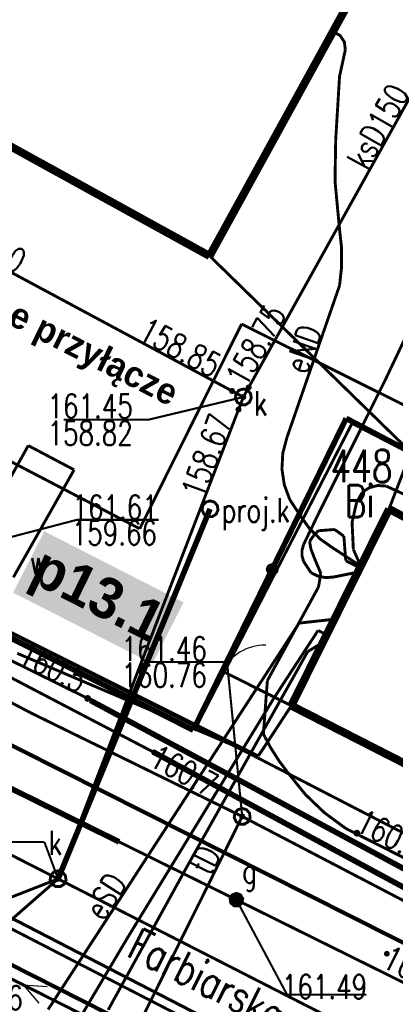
# Model space of a CAD drawing. Extents: x 0 to 7432618, y -40 to 5712028.
# Tile 29 of 165: x 7430514 to 7430525, y 5711625 to 5711656. Entities that reach past the tile are written whole.
import ezdxf
from ezdxf.enums import TextEntityAlignment as Align

# ---------------------------------------------------------------- set-up
doc = ezdxf.new("R2010")
doc.units = 0
doc.header["$MEASUREMENT"] = 0
for name, pattern in [('0', [1.5, 1, -0.5]), ('2218', [1, 0.5, -0.5]), ('3901', [0]), ('5102', [0])]:
    doc.linetypes.add(name, pattern=pattern)
for name, color, linetype in [('Dzialki', 7, 'Continuous'), ('EGBB_L_0', 7, 'Continuous'), ('Numery_dzialek', 7, 'Continuous'), ('OTK_L_0', 7, 'Continuous'), ('OTK_L_1', 7, 'Continuous'), ('OTK_L_2', 7, 'Continuous'), ('OTK_L_4', 7, 'Continuous'), ('OTO_L_0', 7, 'Continuous'), ('OTO_L_2', 7, 'Continuous'), ('OTR_T_0', 7, 'Continuous'), ('P_SUCP_L_0', 7, 'Continuous'), ('P_SUK_E_T_6', 7, 'Continuous'), ('P_SUK_T_3', 7, 'Continuous'), ('P_SUKP_L_0', 7, 'Continuous'), ('P_SUL_L_1', 7, 'Continuous'), ('P_SUTP_L_0', 7, 'Continuous'), ('SUEP_E_T_0', 7, 'Continuous'), ('SUEP_L_0', 7, 'Continuous'), ('SUER_T_0', 7, 'Continuous'), ('SUG_E_T_4', 7, 'Continuous'), ('SUG_T_2', 7, 'Continuous'), ('SUGP_L_0', 7, 'Continuous'), ('SUGR_T_0', 7, 'Continuous'), ('SUK_E_T_4', 7, 'Continuous'), ('SUK_T_3', 7, 'Continuous'), ('SUKP_E_T_0', 7, 'Continuous'), ('SUKP_L_0', 7, 'Continuous'), ('SUKR_T_0', 7, 'Continuous'), ('SUL_L_1', 7, 'Continuous'), ('SUP_E_T_1', 7, 'Continuous'), ('SUP_L_1', 7, 'Continuous'), ('SUP_T_0', 7, 'Continuous'), ('SUTP_E_T_0', 7, 'Continuous'), ('SUTP_L_0', 7, 'Continuous'), ('SUTR_T_0', 7, 'Continuous'), ('SUWP_L_0', 7, 'Continuous'), ('SUWR_T_0', 7, 'Continuous'), ('Uzytki', 7, 'Continuous')]:
    doc.layers.add(name, color=color, linetype=linetype)
doc.layers.add('woda przyłącze', color=140, linetype='Continuous', lineweight=50)
doc.layers.add('woda sieć', color=150, linetype='Continuous', lineweight=70)
doc.styles.add('25', font='GOTHIC.TTF', dxfattribs={"oblique": 8, "height": 0.35})
doc.styles.add('STYL_ARIAL', font='simplex', dxfattribs={"width": 0.75, "oblique": 0.1})

# ---------------------------------------------------------------- blocks, each defined once
blk = doc.blocks.new('OTOF')
at = {"color": 0}
blk.add_arc((1.5, 0), 1.5, 116.7394, 180, dxfattribs=at)

msp = doc.modelspace()

# ---------------------------------------------------------------- hatches: boundary and pattern name
at = {"layer": 'woda sieć', "linetype": 'ByBlock'}
msp.add_hatch(color=256, dxfattribs=at).paths.add_polyline_path([(7430518.847, 5711637.834), (7430514.512, 5711640.043), (7430513.541, 5711638.137), (7430517.876, 5711635.928)])

# ---------------------------------------------------------------- linework, layer by layer
at = {"layer": 'Dzialki', "color": 18, "true_color": 0x000000, "const_width": 0.09}
for points in [[(7430519.24, 5711633.97), (7430524.09, 5711643.4)], [(7430524.09, 5711643.4), (7430534.58, 5711637.97)], [(7430502.42, 5711642.45), (7430519.24, 5711633.97)], [(7430519.24, 5711633.97), (7430521, 5711633.08)], [(7430521, 5711633.08), (7430529.52, 5711628.69)]]:
    msp.add_lwpolyline(points, dxfattribs=at)
at = {"layer": 'EGBB_L_0', "color": 18, "true_color": 0x000000, "const_width": 0.25}
for points in [[(7430519.655, 5711648.602), (7430527.144, 5711662.204)], [(7430506.767, 5711655.689), (7430519.655, 5711648.602)], [(7430525.244, 5711640.737), (7430522.2, 5711634.624)], [(7430533.679, 5711636.266), (7430525.244, 5711640.737)], [(7430522.2, 5711634.624), (7430530.605, 5711630.342)]]:
    msp.add_lwpolyline(points, dxfattribs=at)
at = {"layer": 'OTK_L_0', "color": 18, "linetype": '0', "true_color": 0x000000, "const_width": 0.09}
for points in [[(7430534.85, 5711622.64), (7430512.64, 5711633.82)], [(7430509.83, 5711628.42), (7430527.02, 5711619.72)]]:
    msp.add_lwpolyline(points, dxfattribs=at)
at = {"layer": 'OTK_L_1', "color": 18, "true_color": 0x000000, "const_width": 0.125}
for points in [[(7430534.85, 5711622.64), (7430512.64, 5711633.82)], [(7430509.83, 5711628.42), (7430527.02, 5711619.72)]]:
    msp.add_lwpolyline(points, dxfattribs=at)
at = {"layer": 'OTK_L_2', "color": 18, "linetype": '0', "true_color": 0x000000, "const_width": 0.09}
for points in [[(7430521.174, 5711633.057), (7430513.67, 5711636.25)], [(7430522.2, 5711634.624), (7430521.174, 5711633.057)], [(7430530.605, 5711630.342), (7430522.2, 5711634.624)], [(7430512.64, 5711633.82), (7430534.85, 5711622.64)], [(7430527.02, 5711619.72), (7430509.83, 5711628.42)]]:
    msp.add_lwpolyline(points, dxfattribs=at)
at = {"layer": 'OTK_L_4', "color": 18, "linetype": '0', "true_color": 0x000000, "const_width": 0.09}
for points in [[(7430519.66, 5711648.6), (7430506.77, 5711655.69)], [(7430525.92, 5711642.5), (7430519.66, 5711648.6)], [(7430525.24, 5711640.74), (7430525.92, 5711642.5)], [(7430502.43, 5711642.42), (7430521.17, 5711633.06)], [(7430522.2, 5711634.62), (7430525.24, 5711640.74)], [(7430521.17, 5711633.06), (7430522.2, 5711634.62)]]:
    msp.add_lwpolyline(points, dxfattribs=at)
at = {"layer": 'OTO_L_0', "color": 18, "linetype": '3901', "true_color": 0x000000, "const_width": 0.175}
for points in [[(7430519.148, 5711633.863), (7430496.72, 5711645.17)], [(7430523.907, 5711643.554), (7430519.148, 5711633.863)], [(7430525.922, 5711642.498), (7430523.907, 5711643.554)]]:
    msp.add_lwpolyline(points, dxfattribs=at)
at = {"layer": 'OTO_L_0', "color": 18, "true_color": 0x000000}
for radius in [0.175, 0.158, 0.14, 0.122, 0.105, 0.0875, 0.07, 0.0525, 0.035]:
    msp.add_circle((7430521.604, 5711638.864), radius, dxfattribs=at)
at = {"layer": 'OTO_L_2', "color": 18, "true_color": 0x000000, "const_width": 0.09}
msp.add_lwpolyline([(7430520.05, 5711635.699), (7430522.2, 5711634.624)], dxfattribs=at)
at = {"layer": 'OTR_T_0', "color": 18, "true_color": 0x000000, "const_width": 0.09}
msp.add_lwpolyline([(7430525.172, 5711626.958), (7430525.204, 5711626.945), (7430525.217, 5711626.913), (7430525.204, 5711626.882), (7430525.172, 5711626.868), (7430525.14, 5711626.882), (7430525.127, 5711626.913), (7430525.14, 5711626.945), (7430525.172, 5711626.958)], dxfattribs=at)
at = {"layer": 'P_SUCP_L_0', "color": 6, "linetype": '0', "true_color": 0xed00ed, "const_width": 0.09}
for points in [[(7430501.211, 5711648.592), (7430517.481, 5711640.124)], [(7430517.481, 5711640.124), (7430520.652, 5711646.486)], [(7430520.652, 5711646.486), (7430537.619, 5711638.027)]]:
    msp.add_lwpolyline(points, dxfattribs=at)
at = {"layer": 'P_SUK_T_3', "color": 36, "true_color": 0x803300, "const_width": 0.09}
msp.add_lwpolyline([(7430519.67, 5711640.99), (7430519.805, 5711640.95), (7430519.897, 5711640.844), (7430519.918, 5711640.704), (7430519.859, 5711640.576), (7430519.74, 5711640.5), (7430519.6, 5711640.5), (7430519.481, 5711640.576), (7430519.423, 5711640.704), (7430519.443, 5711640.844), (7430519.535, 5711640.95), (7430519.67, 5711640.99)], dxfattribs=at)
at = {"layer": 'P_SUKP_L_0', "color": 36, "linetype": '0', "true_color": 0x803300, "const_width": 0.09}
msp.add_lwpolyline([(7430519.67, 5711640.74), (7430514.94, 5711629.24)], dxfattribs=at)
at = {"layer": 'P_SUL_L_1', "color": 18, "true_color": 0x000000, "const_width": 0.175}
msp.add_lwpolyline([(7430519.67, 5711640.74), (7430514.94, 5711629.24)], dxfattribs=at)
at = {"layer": 'P_SUTP_L_0', "color": 30, "linetype": '0', "true_color": 0xff9100, "const_width": 0.09}
msp.add_lwpolyline([(7430498.02, 5711633.88), (7430520.16, 5711622.79)], dxfattribs=at)
at = {"layer": 'SUEP_L_0', "color": 1, "true_color": 0xff0000}
for q in [(7430514.342, 5711625.377), (7430514.599, 5711625.89)]:
    msp.add_line((7430513.851, 5711625.944), q, dxfattribs=at)
at = {"layer": 'SUEP_L_0', "color": 1, "true_color": 0xff0000, "const_width": 0.09}
for points in [[(7430523.494, 5711655.575), (7430523.712, 5711655.459), (7430523.851, 5711655.255), (7430523.88, 5711655.01)], [(7430523.88, 5711655.01), (7430523.7, 5711654.18)], [(7430523.7, 5711654.18), (7430523.58, 5711652.2)], [(7430525.1, 5711644.7), (7430529.66, 5711654.3)], [(7430523.58, 5711652.2), (7430523.56, 5711650.92)], [(7430523.56, 5711650.92), (7430523.7, 5711649.43)], [(7430523.7, 5711649.43), (7430523.764, 5711648.848), (7430523.764, 5711648.262), (7430523.7, 5711647.68)], [(7430523.7, 5711647.68), (7430522.59, 5711644.48)], [(7430523.05, 5711640.6), (7430525.1, 5711644.7)], [(7430522.59, 5711644.48), (7430522.06, 5711642.95)], [(7430522.15, 5711641.03), (7430521.98, 5711641.493), (7430521.907, 5711641.981), (7430521.934, 5711642.473), (7430522.06, 5711642.95)], [(7430524.23, 5711640.94), (7430524.41, 5711641.26)], [(7430524.41, 5711641.26), (7430524.632, 5711641.401), (7430524.887, 5711641.467), (7430525.15, 5711641.45)], [(7430525.15, 5711641.45), (7430525.74, 5711641.18)], [(7430522.15, 5711641.03), (7430522.48, 5711640.53)], [(7430524.09, 5711640.32), (7430524.23, 5711640.94)], [(7430523.47, 5711639.54), (7430523.086, 5711639.812), (7430522.752, 5711640.145), (7430522.48, 5711640.53)], [(7430522.58, 5711639.63), (7430523.05, 5711640.6)], [(7430522.895, 5711639.91), (7430523.036, 5711640.061)], [(7430523.036, 5711640.061), (7430523.546, 5711640.1)], [(7430523.546, 5711640.1), (7430523.834, 5711639.892)], [(7430524.13, 5711639.48), (7430524.09, 5711640.32)], [(7430522.769, 5711639.734), (7430522.895, 5711639.91)], [(7430522.801, 5711639.516), (7430522.769, 5711639.734)], [(7430523.834, 5711639.892), (7430523.894, 5711639.13)], [(7430522.58, 5711639.11), (7430522.533, 5711639.281), (7430522.533, 5711639.459), (7430522.58, 5711639.63)], [(7430522.917, 5711639.21), (7430522.801, 5711639.516)], [(7430523.47, 5711639.54), (7430524.36, 5711638.963)], [(7430524.36, 5711638.963), (7430524.13, 5711639.48)], [(7430523.117, 5711638.736), (7430522.917, 5711639.21)], [(7430523.894, 5711639.13), (7430524.334, 5711638.91)], [(7430522.81, 5711638.76), (7430522.58, 5711639.11)], [(7430523.5, 5711638.62), (7430523.26, 5711638.605), (7430523.025, 5711638.652), (7430522.81, 5711638.76)], [(7430523.046, 5711638.314), (7430523.117, 5711638.736)], [(7430524.266, 5711638.773), (7430523.5, 5711638.62)], [(7430521.453, 5711635.4), (7430523.046, 5711638.314)], [(7430523.537, 5711637.31), (7430522.442, 5711637.191)], [(7430515.851, 5711634.855), (7430511.55, 5711636.977)], [(7430522.442, 5711637.191), (7430514.63, 5711625.18)], [(7430523.032, 5711636.962), (7430521.64, 5711634.83)], [(7430523.298, 5711636.83), (7430523.032, 5711636.962)], [(7430522.709, 5711636.305), (7430523.179, 5711636.59)], [(7430518.93, 5711629.58), (7430522.709, 5711636.305)], [(7430521.33, 5711633.74), (7430521.453, 5711635.4)], [(7430515.94, 5711634.79), (7430515.851, 5711634.855)], [(7430521.64, 5711634.83), (7430517.09, 5711627.39)], [(7430519.88, 5711632.68), (7430515.94, 5711634.79)], [(7430522.123, 5711632.501), (7430521.827, 5711632.893), (7430521.562, 5711633.307), (7430521.33, 5711633.74)], [(7430526.51, 5711629.12), (7430519.88, 5711632.68)], [(7430523.89, 5711630.81), (7430523.23, 5711631.296), (7430522.637, 5711631.863), (7430522.123, 5711632.501)], [(7430526.86, 5711629.31), (7430523.89, 5711630.81)], [(7430516.5, 5711625.17), (7430518.93, 5711629.58)], [(7430517.09, 5711627.39), (7430515.47, 5711624.66)]]:
    msp.add_lwpolyline(points, dxfattribs=at)
at = {"layer": 'SUEP_L_0', "color": 1, "linetype": '5102', "true_color": 0xff0000, "const_width": 0.09}
msp.add_lwpolyline([(7430519.215, 5711623.255), (7430498.02, 5711633.88)], dxfattribs=at)
at = {"layer": 'SUER_T_0', "color": 1, "true_color": 0xff0000, "const_width": 0.09}
for points in [[(7430515.86, 5711634.912), (7430515.904, 5711634.894), (7430515.923, 5711634.85), (7430515.904, 5711634.806), (7430515.86, 5711634.787), (7430515.816, 5711634.806), (7430515.798, 5711634.85), (7430515.816, 5711634.894), (7430515.86, 5711634.912)], [(7430524.24, 5711630.723), (7430524.284, 5711630.704), (7430524.303, 5711630.66), (7430524.284, 5711630.616), (7430524.24, 5711630.598), (7430524.196, 5711630.616), (7430524.178, 5711630.66), (7430524.196, 5711630.704), (7430524.24, 5711630.723)]]:
    msp.add_lwpolyline(points, dxfattribs=at)
at = {"layer": 'SUG_T_2', "color": 56, "true_color": 0x808000, "const_width": 0.09}
for points in [[(7430520.49, 5711628.79), (7430520.619, 5711628.743), (7430520.687, 5711628.625), (7430520.663, 5711628.49), (7430520.558, 5711628.402), (7430520.422, 5711628.402), (7430520.317, 5711628.49), (7430520.293, 5711628.625), (7430520.361, 5711628.743), (7430520.49, 5711628.79)], [(7430520.49, 5711628.765), (7430520.603, 5711628.724), (7430520.662, 5711628.62), (7430520.642, 5711628.503), (7430520.55, 5711628.426), (7430520.43, 5711628.426), (7430520.338, 5711628.503), (7430520.318, 5711628.62), (7430520.378, 5711628.724), (7430520.49, 5711628.765)], [(7430520.49, 5711628.74), (7430520.596, 5711628.696), (7430520.64, 5711628.59), (7430520.596, 5711628.484), (7430520.49, 5711628.44), (7430520.384, 5711628.484), (7430520.34, 5711628.59), (7430520.384, 5711628.696), (7430520.49, 5711628.74)], [(7430520.49, 5711628.715), (7430520.578, 5711628.678), (7430520.615, 5711628.59), (7430520.578, 5711628.502), (7430520.49, 5711628.465), (7430520.402, 5711628.502), (7430520.365, 5711628.59), (7430520.402, 5711628.678), (7430520.49, 5711628.715)], [(7430520.49, 5711628.69), (7430520.561, 5711628.661), (7430520.59, 5711628.59), (7430520.561, 5711628.519), (7430520.49, 5711628.49), (7430520.419, 5711628.519), (7430520.39, 5711628.59), (7430520.419, 5711628.661), (7430520.49, 5711628.69)], [(7430520.49, 5711628.665), (7430520.543, 5711628.643), (7430520.565, 5711628.59), (7430520.543, 5711628.537), (7430520.49, 5711628.515), (7430520.437, 5711628.537), (7430520.415, 5711628.59), (7430520.437, 5711628.643), (7430520.49, 5711628.665)], [(7430520.49, 5711628.64), (7430520.525, 5711628.625), (7430520.54, 5711628.59), (7430520.525, 5711628.555), (7430520.49, 5711628.54), (7430520.455, 5711628.555), (7430520.44, 5711628.59), (7430520.455, 5711628.625), (7430520.49, 5711628.64)], [(7430520.49, 5711628.615), (7430520.508, 5711628.608), (7430520.515, 5711628.59), (7430520.508, 5711628.572), (7430520.49, 5711628.565), (7430520.472, 5711628.572), (7430520.465, 5711628.59), (7430520.472, 5711628.608), (7430520.49, 5711628.615)], [(7430520.49, 5711628.597), (7430520.495, 5711628.595), (7430520.497, 5711628.59), (7430520.495, 5711628.585), (7430520.49, 5711628.583), (7430520.485, 5711628.585), (7430520.483, 5711628.59), (7430520.485, 5711628.595), (7430520.49, 5711628.597)]]:
    msp.add_lwpolyline(points, dxfattribs=at)
at = {"layer": 'SUGP_L_0', "color": 56, "true_color": 0x808000, "const_width": 0.09}
for points in [[(7430511.85, 5711632.85), (7430516.838, 5711630.391)], [(7430516.838, 5711630.391), (7430520.49, 5711628.59)], [(7430520.49, 5711628.59), (7430527.42, 5711625.16)]]:
    msp.add_lwpolyline(points, dxfattribs=at)
at = {"layer": 'SUGR_T_0', "color": 56, "true_color": 0x808000, "const_width": 0.065}
for points in [[(7430520.49, 5711628.652), (7430520.534, 5711628.634), (7430520.553, 5711628.59), (7430520.534, 5711628.546), (7430520.49, 5711628.527), (7430520.446, 5711628.546), (7430520.428, 5711628.59), (7430520.446, 5711628.634), (7430520.49, 5711628.652)], [(7430520.49, 5711628.59), (7430522.065, 5711625.644)], [(7430522.065, 5711625.644), (7430524.536, 5711625.644)]]:
    msp.add_lwpolyline(points, dxfattribs=at)
at = {"layer": 'SUK_T_3', "color": 36, "true_color": 0x803300, "const_width": 0.09}
for points in [[(7430520.706, 5711644.467), (7430520.841, 5711644.428), (7430520.933, 5711644.321), (7430520.953, 5711644.182), (7430520.895, 5711644.054), (7430520.776, 5711643.978), (7430520.635, 5711643.978), (7430520.517, 5711644.054), (7430520.458, 5711644.182), (7430520.478, 5711644.321), (7430520.571, 5711644.428), (7430520.706, 5711644.467)], [(7430514.94, 5711629.49), (7430515.075, 5711629.45), (7430515.167, 5711629.344), (7430515.188, 5711629.204), (7430515.129, 5711629.076), (7430515.01, 5711629), (7430514.87, 5711629), (7430514.751, 5711629.076), (7430514.692, 5711629.204), (7430514.713, 5711629.344), (7430514.805, 5711629.45), (7430514.94, 5711629.49)]]:
    msp.add_lwpolyline(points, dxfattribs=at)
at = {"layer": 'SUKP_L_0', "color": 36, "true_color": 0x803300, "const_width": 0.09}
for points in [[(7430520.706, 5711644.217), (7430528.987, 5711659.096)], [(7430520.706, 5711644.217), (7430506.556, 5711651.807)], [(7430514.94, 5711629.24), (7430520.706, 5711644.217)], [(7430503.042, 5711635.288), (7430514.94, 5711629.24)], [(7430514.94, 5711629.24), (7430505.84, 5711625.69)], [(7430514.94, 5711629.24), (7430509.92, 5711624.855)], [(7430514.94, 5711629.24), (7430563.64, 5711604.42)]]:
    msp.add_lwpolyline(points, dxfattribs=at)
at = {"layer": 'SUKR_T_0', "color": 36, "true_color": 0x803300, "const_width": 0.065}
for points in [[(7430520.355, 5711644.468), (7430520.399, 5711644.45), (7430520.417, 5711644.406), (7430520.399, 5711644.361), (7430520.355, 5711644.343), (7430520.31, 5711644.361), (7430520.292, 5711644.406), (7430520.31, 5711644.45), (7430520.355, 5711644.468)], [(7430520.871, 5711644.577), (7430520.916, 5711644.559), (7430520.934, 5711644.515), (7430520.916, 5711644.471), (7430520.871, 5711644.452), (7430520.827, 5711644.471), (7430520.809, 5711644.515), (7430520.827, 5711644.559), (7430520.871, 5711644.577)], [(7430520.706, 5711644.217), (7430517.745, 5711643.511)], [(7430520.706, 5711644.28), (7430520.75, 5711644.262), (7430520.768, 5711644.217), (7430520.75, 5711644.173), (7430520.706, 5711644.155), (7430520.662, 5711644.173), (7430520.643, 5711644.217), (7430520.662, 5711644.262), (7430520.706, 5711644.28)], [(7430520.556, 5711643.891), (7430520.6, 5711643.873), (7430520.618, 5711643.829), (7430520.6, 5711643.785), (7430520.556, 5711643.766), (7430520.512, 5711643.785), (7430520.493, 5711643.829), (7430520.512, 5711643.873), (7430520.556, 5711643.891)], [(7430515.112, 5711643.511), (7430517.745, 5711643.511)], [(7430511.91, 5711630.383), (7430514.515, 5711630.383)], [(7430514.94, 5711629.24), (7430514.515, 5711630.383)], [(7430514.94, 5711629.303), (7430514.984, 5711629.284), (7430515.003, 5711629.24), (7430514.984, 5711629.196), (7430514.94, 5711629.178), (7430514.896, 5711629.196), (7430514.878, 5711629.24), (7430514.896, 5711629.284), (7430514.94, 5711629.303)]]:
    msp.add_lwpolyline(points, dxfattribs=at)
at = {"layer": 'SUL_L_1', "color": 18, "true_color": 0x000000, "const_width": 0.175}
for points in [[(7430515.94, 5711634.79), (7430519.88, 5711632.68)], [(7430528.492, 5711627.467), (7430517.933, 5711633.168)], [(7430511.85, 5711632.85), (7430516.838, 5711630.391)], [(7430519.88, 5711632.68), (7430526.51, 5711629.12)]]:
    msp.add_lwpolyline(points, dxfattribs=at)
at = {"layer": 'SUP_L_1', "color": 5, "true_color": 0x0000ff, "const_width": 0.09}
for points in [[(7430514.012, 5711642.708), (7430512.197, 5711639.441)], [(7430515.439, 5711641.955), (7430514.012, 5711642.708)], [(7430513.548, 5711638.614), (7430515.439, 5711641.955)]]:
    msp.add_lwpolyline(points, dxfattribs=at)
at = {"layer": 'SUP_T_0', "color": 30, "true_color": 0xff9100, "const_width": 0.09}
msp.add_lwpolyline([(7430520.67, 5711631.43), (7430520.805, 5711631.39), (7430520.897, 5711631.284), (7430520.918, 5711631.144), (7430520.859, 5711631.016), (7430520.74, 5711630.94), (7430520.6, 5711630.94), (7430520.481, 5711631.016), (7430520.423, 5711631.144), (7430520.443, 5711631.284), (7430520.535, 5711631.39), (7430520.67, 5711631.43)], dxfattribs=at)
at = {"layer": 'SUTP_L_0', "color": 30, "true_color": 0xff9100, "const_width": 0.09}
for points in [[(7430514.11, 5711634.39), (7430502.87, 5711640.28)], [(7430517.933, 5711633.168), (7430512.403, 5711636.054)], [(7430520.67, 5711631.18), (7430514.11, 5711634.39)], [(7430528.492, 5711627.467), (7430517.933, 5711633.168)], [(7430520.67, 5711631.18), (7430516.52, 5711622.83)], [(7430529.44, 5711626.61), (7430520.67, 5711631.18)]]:
    msp.add_lwpolyline(points, dxfattribs=at)
at = {"layer": 'SUTR_T_0', "color": 30, "true_color": 0xff9100, "const_width": 0.065}
for points in [[(7430517.621, 5711635.982), (7430520.199, 5711635.982)], [(7430520.67, 5711631.18), (7430520.199, 5711635.982)], [(7430517.933, 5711633.23), (7430517.977, 5711633.212), (7430517.996, 5711633.168), (7430517.977, 5711633.124), (7430517.933, 5711633.105), (7430517.889, 5711633.124), (7430517.871, 5711633.168), (7430517.889, 5711633.212), (7430517.933, 5711633.23)], [(7430520.67, 5711631.242), (7430520.714, 5711631.224), (7430520.732, 5711631.18), (7430520.714, 5711631.136), (7430520.67, 5711631.117), (7430520.626, 5711631.136), (7430520.607, 5711631.18), (7430520.626, 5711631.224), (7430520.67, 5711631.242)]]:
    msp.add_lwpolyline(points, dxfattribs=at)
at = {"layer": 'SUWP_L_0', "color": 5, "true_color": 0x0000ff, "const_width": 0.09}
msp.add_lwpolyline([(7430509.115, 5711629.939), (7430539.775, 5711614.15)], dxfattribs=at)
at = {"layer": 'SUWR_T_0', "color": 5, "true_color": 0x0000ff, "const_width": 0.065}
for points in [[(7430512.713, 5711639.667), (7430515.522, 5711640.4)], [(7430515.522, 5711640.4), (7430518.074, 5711640.4)]]:
    msp.add_lwpolyline(points, dxfattribs=at)
at = {"layer": 'Uzytki', "color": 96, "linetype": '2218', "true_color": 0x008000, "const_width": 0.09}
for points in [[(7430519.24, 5711633.97), (7430524.09, 5711643.4)], [(7430524.09, 5711643.4), (7430534.58, 5711637.97)], [(7430502.42, 5711642.45), (7430519.24, 5711633.97)], [(7430519.24, 5711633.97), (7430521, 5711633.08)], [(7430521, 5711633.08), (7430529.52, 5711628.69)]]:
    msp.add_lwpolyline(points, dxfattribs=at)
at = {"layer": 'woda sieć', "linetype": 'ByBlock'}
msp.add_lwpolyline([(7430431.278, 5711669.42), (7430434.287, 5711667.928), (7430445.875, 5711662.16), (7430458.06, 5711656.094), (7430458.51, 5711655.87), (7430466.178, 5711652.052), (7430472.614, 5711648.754), (7430478.625, 5711645.609), (7430489.122, 5711640.303), (7430494.404, 5711637.639), (7430502.868, 5711633.381), (7430508.886, 5711630.388), (7430536.283, 5711616.268), (7430539.606, 5711614.594), (7430552.541, 5711608.054), (7430564.779, 5711601.79), (7430572.726, 5711597.718), (7430584.696, 5711591.587), (7430634.227, 5711565.801), (7430646.099, 5711559.831), (7430664.645, 5711550.495), (7430676.16, 5711544.687), (7430700.274, 5711532.14), (7430700.644, 5711531.954)], dxfattribs=at)

# ---------------------------------------------------------------- block references
at = {"layer": 'OTO_L_2', "color": 18, "true_color": 0x000000, "rotation": 332.46938}
msp.add_blockref('OTOF', (7430520.05, 5711635.699), dxfattribs=at)

# ---------------------------------------------------------------- texts
at = {"layer": 'Dzialki', "color": 18, "true_color": 0x000000, "style": 'STYL_ARIAL', "width": 0.75}
msp.add_text('Farbiarska', height=1, rotation=333.0888, dxfattribs=at).set_placement((7430519.219, 5711625.407), align=Align.BOTTOM_CENTER)
at = {"layer": 'Numery_dzialek', "color": 18, "true_color": 0x000000, "style": 'STYL_ARIAL', "width": 0.75}
msp.add_text('448', height=1, dxfattribs=at).set_placement((7430523.421, 5711642.571), align=Align.TOP_LEFT)
at = {"layer": 'OTR_T_0', "color": 18, "true_color": 0x000000, "style": 'STYL_ARIAL', "width": 0.75}
msp.add_text('161.36', height=0.75, rotation=333.6516, dxfattribs=at).set_placement((7430525.144, 5711626.857), align=Align.MIDDLE_LEFT)
at = {"layer": 'P_SUK_E_T_6', "color": 36, "true_color": 0x803300, "style": 'STYL_ARIAL', "width": 0.75}
msp.add_text('proj.k', height=0.75, dxfattribs=at).set_placement((7430520.032, 5711640.101), align=Align.BOTTOM_LEFT)
at = {"layer": 'SUEP_E_T_0', "color": 1, "true_color": 0xff0000, "style": 'STYL_ARIAL', "width": 0.75}
for s, rotation, p in [('eND', 70.8696, (7430522.567, 5711645.71)), ('eSD', 57.6765, (7430516.419, 5711628.701))]:
    msp.add_text(s, height=0.75, rotation=rotation, dxfattribs=at).set_placement(p, align=Align.MIDDLE_CENTER)
at = {"layer": 'SUER_T_0', "color": 1, "true_color": 0xff0000, "style": 'STYL_ARIAL', "width": 0.75}
msp.add_text('160.5', height=0.75, rotation=333.7541, dxfattribs=at).set_placement((7430515.752, 5711635.338), align=Align.MIDDLE_RIGHT)
msp.add_text('160.8', height=0.75, rotation=333.2039, dxfattribs=at).set_placement((7430524.317, 5711631.094), align=Align.MIDDLE_LEFT)
at = {"layer": 'SUG_E_T_4', "color": 56, "true_color": 0x808000, "style": 'STYL_ARIAL', "width": 0.75}
msp.add_text('g', height=0.75, dxfattribs=at).set_placement((7430520.67, 5711628.886), align=Align.BOTTOM_LEFT)
at = {"layer": 'SUGR_T_0', "color": 56, "true_color": 0x808000, "style": 'STYL_ARIAL', "width": 0.75}
msp.add_text('161.49', height=0.75, dxfattribs=at).set_placement((7430521.906, 5711625.888), align=Align.MIDDLE_LEFT)
at = {"layer": 'SUK_E_T_4', "color": 36, "true_color": 0x803300, "style": 'STYL_ARIAL', "width": 0.75}
for p in [(7430521.04, 5711643.422), (7430514.651, 5711629.762)]:
    msp.add_text('k', height=0.75, dxfattribs=at).set_placement(p, align=Align.BOTTOM_LEFT)
at = {"layer": 'SUKP_E_T_0', "color": 36, "true_color": 0x803300, "style": 'STYL_ARIAL', "width": 0.75}
for rotation, p in [(60.9012, (7430524.897, 5711652.633)), (331.7926, (7430512.623, 5711649.025))]:
    msp.add_text('ksD150', height=0.75, rotation=rotation, dxfattribs=at).set_placement(p, align=Align.MIDDLE_CENTER)
at = {"layer": 'SUKR_T_0', "color": 36, "true_color": 0x803300, "style": 'STYL_ARIAL', "width": 0.75}
msp.add_text('158.75', height=0.75, rotation=60.9012, dxfattribs=at).set_placement((7430520.449, 5711644.667), align=Align.MIDDLE_LEFT)
for s, rotation, p in [('158.85', 331.7926, (7430519.911, 5711645.128)), ('158.67', 69.8714, (7430520.019, 5711643.639))]:
    msp.add_text(s, height=0.75, rotation=rotation, dxfattribs=at).set_placement(p, align=Align.MIDDLE_RIGHT)
for s, p in [('161.45', (7430514.613, 5711644.311)), ('158.82', (7430514.613, 5711643.469))]:
    msp.add_text(s, height=0.75, dxfattribs=at).set_placement(p, align=Align.TOP_LEFT)
at = {"layer": 'SUP_E_T_1', "color": 18, "true_color": 0x000000, "style": 'STYL_ARIAL', "width": 0.75}
msp.add_text('w', height=0.75, dxfattribs=at).set_placement((7430514.065, 5711638.485), align=Align.BOTTOM_LEFT)
at = {"layer": 'SUTP_E_T_0', "color": 30, "true_color": 0xff9100, "style": 'STYL_ARIAL', "width": 0.75}
msp.add_text('tD', height=0.75, rotation=63.5724, dxfattribs=at).set_placement((7430519.514, 5711629.826), align=Align.MIDDLE_CENTER)
at = {"layer": 'SUTR_T_0', "color": 30, "true_color": 0xff9100, "style": 'STYL_ARIAL', "width": 0.75}
for s, p in [('161.46', (7430516.918, 5711636.764)), ('160.76', (7430516.918, 5711635.948))]:
    msp.add_text(s, height=0.75, dxfattribs=at).set_placement(p, align=Align.TOP_LEFT)
msp.add_text('160.7', height=0.75, rotation=331.7828, dxfattribs=at).set_placement((7430517.903, 5711633.113), align=Align.MIDDLE_LEFT)
msp.add_text('161.56', height=0.75, dxfattribs=at).set_placement((7430513.846, 5711625.541), align=Align.MIDDLE_RIGHT)
at = {"layer": 'SUWR_T_0', "color": 5, "true_color": 0x0000ff, "style": 'STYL_ARIAL', "width": 0.75}
for s, p in [('161.61', (7430515.388, 5711641.168)), ('159.66', (7430515.366, 5711640.366))]:
    msp.add_text(s, height=0.75, dxfattribs=at).set_placement(p, align=Align.TOP_LEFT)
at = {"layer": 'Uzytki', "color": 96, "true_color": 0x008000, "style": 'STYL_ARIAL', "width": 0.75}
msp.add_text('Bi', height=1, dxfattribs=at).set_placement((7430524.331, 5711640.181), align=Align.BOTTOM_CENTER)
at = {"layer": 'woda przyłącze', "color": 0, "attachment_point": 1, "rotation": 333, "style": '25'}
for s, width, insert, char_height in [('\\pxqc;\\fCentury Gothic|b1|i0|c238;\\Q-1;nieczynne \\fCentury Gothic|b1|i0;przy\\fCentury Gothic|b1|i0|c238;łącze', 11.39702, (7430509.126, 5711649.553), 0.8), ('\\fCentury Gothic|b1|i0;\\Q-1;p13.1', 15.63873, (7430514.577, 5711639.634), 1.26)]:
    msp.add_mtext_dynamic_manual_height_columns(s, width=width, gutter_width=5, heights=[0], dxfattribs=dict(at, insert=insert, char_height=char_height))

doc.saveas('drawing.dxf')
